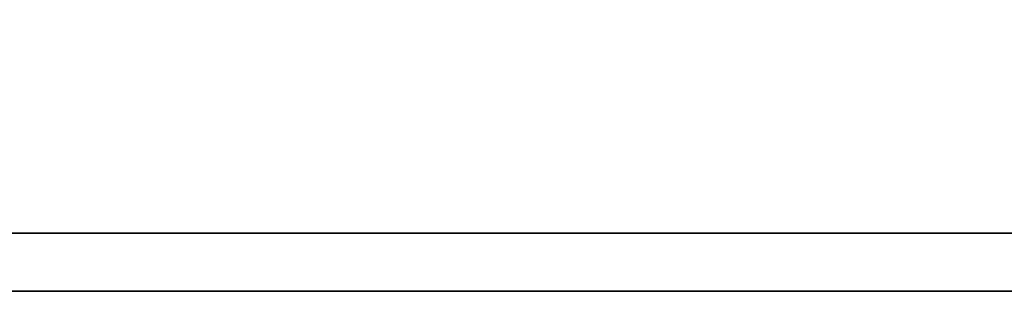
# Model space of a CAD drawing. Header units: millimetres. Extents: x 1396 to 1813, y -216 to -72.
# Tile 34 of 53: x 1716.948 to 1719.22, y -168.088 to -167.462. Entities that reach past the tile are written whole.
import ezdxf

# ---------------------------------------------------------------- set-up
doc = ezdxf.new("R2010")
doc.units = ezdxf.units.MM
doc.layers.add('DIM', color=4, linetype='CONTINUOUS')
doc.layers.add('layer 1', color=7, linetype='CONTINUOUS')

# ---------------------------------------------------------------- blocks, each defined once
blk = doc.blocks.new('TBI MOTION logo(完整正式版)')
at = {"layer": 'layer 1', "color": 22, "lineweight": 35}
blk.add_open_spline([(75.90875, -9.47875), (75.90875, -9.47875), (75.90875, -12.28625), (75.90875, -12.28625), (75.90875, -12.28625), (75.90875, -12.28625), (75.90875, -12.47875), (75.90875, -12.47875), (75.90875, -12.47875), (75.90875, -12.47875), (75.71625, -12.47875), (75.71625, -12.47875), (75.71625, -12.47875), (75.71625, -12.47875), (-88.32874999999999, -12.47875), (-88.32874999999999, -12.47875), (-88.32874999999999, -12.47875), (-88.32874999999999, -12.47875), (-88.32874999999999, -13.29375), (-88.32874999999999, -13.29375), (-88.32874999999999, -13.29375), (-88.32874999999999, -13.29375), (82.89125, -13.29375), (82.89125, -13.29375), (82.89125, -13.29375), (82.89125, -13.29375), (75.90875, -9.47875), (75.90875, -9.47875)], degree=3, knots=[0, 0, 0, 0, 0.1428571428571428, 0.1428571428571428, 0.1428571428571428, 0.1428571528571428, 0.2857142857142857, 0.2857142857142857, 0.2857142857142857, 0.2857142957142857, 0.4285714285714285, 0.4285714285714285, 0.4285714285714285, 0.4285714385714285, 0.5714285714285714, 0.5714285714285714, 0.5714285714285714, 0.5714285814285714, 0.7142857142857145, 0.7142857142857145, 0.7142857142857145, 0.7142857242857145, 0.8571428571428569, 0.8571428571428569, 0.8571428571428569, 0.8571428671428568, 1, 1, 1, 1], dxfattribs=at)

msp = doc.modelspace()

# ---------------------------------------------------------------- block references
at = {"layer": 'DIM', "color": 7, "xscale": 0.1641908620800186, "yscale": 0.1641908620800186, "zscale": 0.1641908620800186}
msp.add_blockref('TBI MOTION logo(完整正式版)', (1722.810724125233, -165.9054634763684), dxfattribs=at)

doc.saveas('drawing.dxf')
